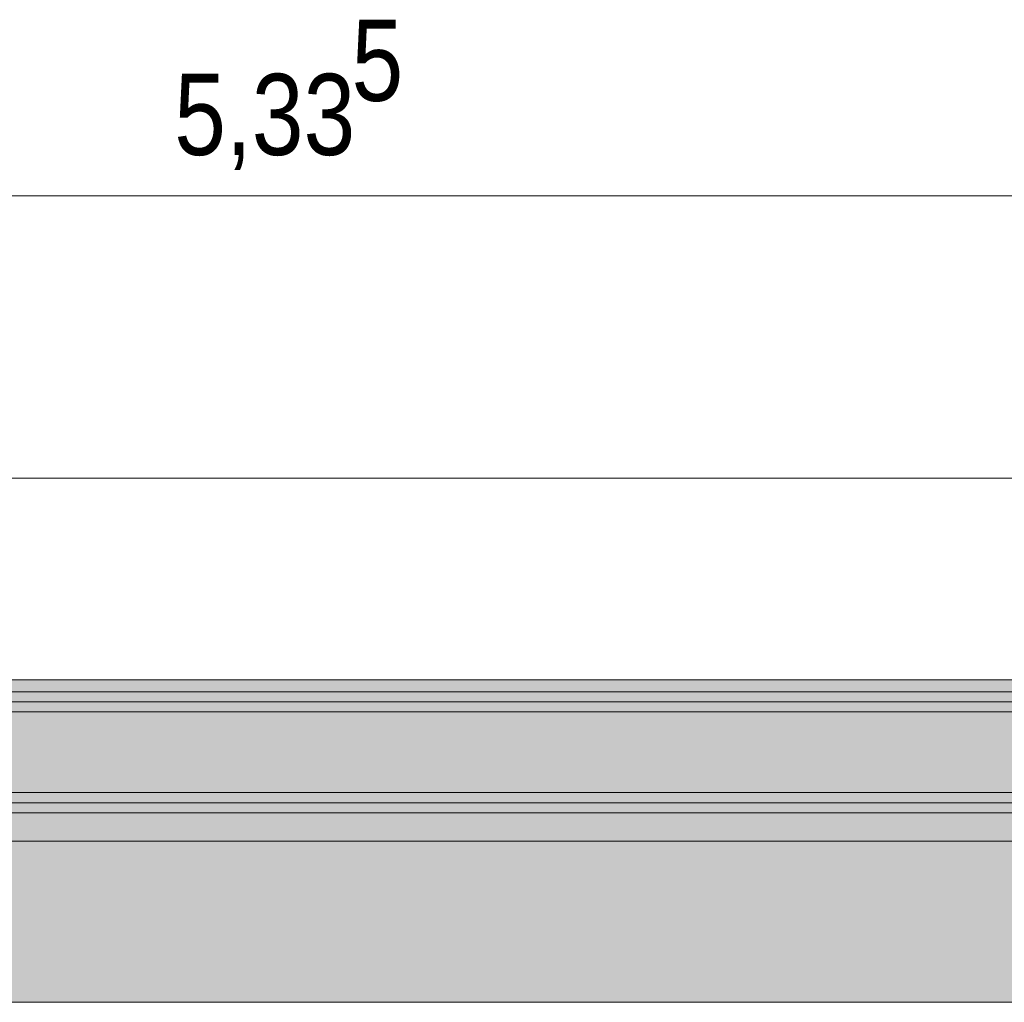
# Model space of a CAD drawing. Extents: x -420 to 300, y 62 to 1162.
# Tile 56 of 130: x -273 to -248, y 770 to 795. Entities that reach past the tile are written whole.
import ezdxf
from ezdxf.lldxf.tags import DXFTag

# ---------------------------------------------------------------- set-up
doc = ezdxf.new("R2010")
doc.units = 0
doc.layers.get('0').update_dxf_attribs({"lineweight": 35})
for name, color, linetype, lineweight, true_color in [('00 -Bauelemente -Dämmung innen', 7, 'Continuous', 9, 0xff7fe6), ('00 -Bauelemente -Gipskarton', 7, 'Continuous', 9, 0xff7fe6), ('30 -34 Innenwände- 2 nichttragend', 7, 'Continuous', 18, 0xff7fe6), ('30 -35 Decken- 1 Konstruktion-Träger- Stahlbeton', 7, 'grob-A06G9F4K8I', 13, 0x33aa00), ('70 -76 Bemaßung- 2 Allgemein', 9, 'Continuous', 5, 0x808080)]:
    doc.layers.add(name, color=color, linetype=linetype, lineweight=lineweight, true_color=true_color)
doc.layers.add('70 -71 Achsen- 1 Gebäudeachsen', color=7, linetype='STRICHPUNKT2-A06G9F4J8I', lineweight=18)
doc.layers.add('iwb_Schraffur_Unterzug', color=7, linetype='Continuous', lineweight=5, true_color=0xffffcc, plot=False)
doc.styles.get("Standard").update_dxf_attribs({"font": 'ARIALN.TTF'})
tags = doc.linetypes.add('grob-A06G9F4K8I', pattern=[14, 3, -8, 3]).pattern_tags.tags
tags[8:9] = [DXFTag(74, 4), DXFTag(75, 0), DXFTag(340, '0'), DXFTag(46, 0.0), DXFTag(50, 0.0), DXFTag(44, 0.0), DXFTag(45, 0.0)]
tags[6:7] = [DXFTag(74, 4), DXFTag(75, 0), DXFTag(340, '0'), DXFTag(46, 0.0), DXFTag(50, 0.0), DXFTag(44, 0.0), DXFTag(45, 0.0)]
tags[4:5] = [DXFTag(74, 4), DXFTag(75, 0), DXFTag(340, '0'), DXFTag(46, 0.0), DXFTag(50, 0.0), DXFTag(44, 0.0), DXFTag(45, 0.0)]
tags = doc.linetypes.add('STRICHPUNKT2-A06G9F4J8I', pattern=[12.7, 6.35, -3.175, 0, -3.175]).pattern_tags.tags
tags[10:11] = [DXFTag(74, 4), DXFTag(75, 0), DXFTag(340, '0'), DXFTag(46, 0.0), DXFTag(50, 0.0), DXFTag(44, 0.0), DXFTag(45, 0.0)]
tags[8:9] = [DXFTag(74, 4), DXFTag(75, 0), DXFTag(340, '0'), DXFTag(46, 0.0), DXFTag(50, 0.0), DXFTag(44, 0.0), DXFTag(45, 0.0)]
tags[6:7] = [DXFTag(74, 4), DXFTag(75, 0), DXFTag(340, '0'), DXFTag(46, 0.0), DXFTag(50, 0.0), DXFTag(44, 0.0), DXFTag(45, 0.0)]
tags[4:5] = [DXFTag(74, 4), DXFTag(75, 0), DXFTag(340, '0'), DXFTag(46, 0.0), DXFTag(50, 0.0), DXFTag(44, 0.0), DXFTag(45, 0.0)]

# ---------------------------------------------------------------- blocks, each defined once
blk = doc.blocks.new('Referenz-A06G9F4L8I')
at = {"layer": '00 -Bauelemente -Dämmung innen', "color": 0, "linetype": 'Continuous', "ltscale": 0.13}
for p, q in [((-189.098, 777.653), (-298.298, 777.653)), ((-191.098, 775.653), (-298.298, 775.653))]:
    blk.add_line(p, q, dxfattribs=at)
at = {"layer": '00 -Bauelemente -Gipskarton', "color": 0, "linetype": 'Continuous', "ltscale": 0.13}
for p, q in [((-188.598, 778.153), (-298.298, 778.153)), ((-188.848, 777.903), (-298.298, 777.903)), ((-189.098, 777.653), (-298.298, 777.653)), ((-191.098, 775.653), (-298.298, 775.653)), ((-191.348, 775.403), (-298.298, 775.403)), ((-191.598, 775.153), (-298.298, 775.153))]:
    blk.add_line(p, q, dxfattribs=at)
at = {"layer": '30 -34 Innenwände- 2 nichttragend', "color": 0, "linetype": 'Continuous', "ltscale": 0.18}
for p, q in [((-188.598, 778.153), (-298.298, 778.153)), ((-191.598, 775.153), (-298.298, 775.153))]:
    blk.add_line(p, q, dxfattribs=at)
at = {"layer": '30 -35 Decken- 1 Konstruktion-Träger- Stahlbeton', "color": 0}
for p, q in [((-298.298, 778.453), (-2.298, 778.453)), ((-298.298, 770.453), (-2.298, 770.453))]:
    blk.add_line(p, q, dxfattribs=at)
at = {"layer": '70 -71 Achsen- 1 Gebäudeachsen', "color": 0, "linetype": 'STRICHPUNKT2-A06G9F4J8I', "ltscale": 0.18}
blk.add_line((-387.238, 774.453), (76.501, 774.453), dxfattribs=at)
at = {"layer": '70 -76 Bemaßung- 2 Allgemein', "color": 0, "linetype": 'Continuous', "ltscale": 0.13}
for p, q in [((-192.658, 790.453), (-297.237, 790.453)), ((-189.658, 783.453), (-297.237, 783.453))]:
    blk.add_line(p, q, dxfattribs=at)
at = {"layer": '70 -76 Bemaßung- 2 Allgemein', "color": 0, "linetype": 'Continuous', "ltscale": 0.13, "char_height": 2.01377, "attachment_point": 1}
for s, insert in [('{\\fArial Narrow;5}', (-264.67, 794.821)), ('{\\fArial Narrow;5,33}', (-269.068, 793.479))]:
    blk.add_mtext(s, dxfattribs=dict(at, insert=insert))
blk = doc.blocks.new('Referenz-A06G9F4N8I')
at = {"layer": 'iwb_Schraffur_Unterzug', "linetype": 'Continuous', "ltscale": 0.13}
for points in [[(-298.298, 774.453), (-298.298, 778.453), (76.501, 778.453)], [(-298.298, 774.453), (76.501, 778.453), (76.501, 774.883)], [(-298.298, 774.453), (76.501, 774.883), (76.501, 774.024)], [(-298.298, 774.453), (76.501, 774.024), (76.501, 770.453)], [(-298.298, 774.453), (76.501, 770.453), (-298.298, 770.453)]]:
    blk.add_solid(points, dxfattribs=at)

msp = doc.modelspace()

# ---------------------------------------------------------------- block references
at = {"color": 8, "lineweight": 25, "ltscale": 0.25, "true_color": 0x808080}
for name in ['Referenz-A06G9F4L8I', 'Referenz-A06G9F4N8I']:
    msp.add_blockref(name, (0, 0), dxfattribs=at)

doc.saveas('drawing.dxf')
